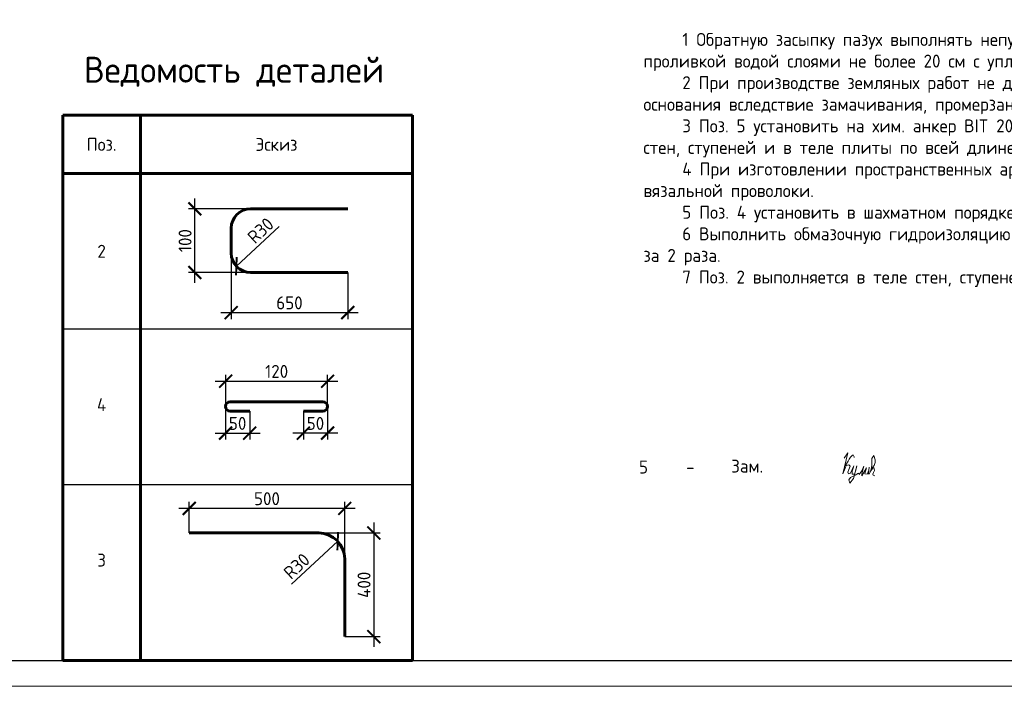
# Model space of a CAD drawing. Header units: millimetres. Extents: x 130535 to 1380046, y -231620 to 121434.
# Tile 83 of 135: x 697269 to 716275, y -7790 to 5074. Entities that reach past the tile are written whole.
import ezdxf

# ---------------------------------------------------------------- set-up
doc = ezdxf.new("R2010")
doc.units = ezdxf.units.MM
doc.layers.get('DEFPOINTS').update_dxf_attribs({"lineweight": 0})
for name, color, linetype, lineweight in [('Выноски', 7, 'Continuous', 20), ('Основная 0.60', 7, 'Continuous', 60), ('РАЗМЕРЫ', 7, 'Continuous', 9), ('Текст', 7, 'Continuous', 25), ('Текст 0.25', 7, 'Continuous', 25), ('ТОНКИЕ', 7, 'Continuous', 9)]:
    doc.layers.add(name, color=color, linetype=linetype, lineweight=lineweight)
doc.layers.add('ТОЛСТЫЕ_ОСНОВНЫЕ', color=7, linetype='Continuous')
doc.styles.add('GOST-2.304_Type-B', font='GOST_Common.ttf')
doc.dimstyles.new('СПДС', dxfattribs={"dimscale": 100, "dimtxt": 2.5, "dimasz": 2.5, "dimexe": 1.25, "dimexo": 0, "dimtad": 1, "dimdec": 0, "dimtxsty": 'GOST-2.304_Type-B', "dimblk": 'ARCHTICK', "dimcen": 2.5, "dimdle": 2, "dimadec": 0, "dimazin": 2, "dimtfac": 0.75, "dimtdec": 0, "dimtmove": 1, "dimatfit": 3, "dimfxl": 1, "dimtolj": 1, "dimarcsym": 1})

# ---------------------------------------------------------------- blocks, each defined once
blk = doc.blocks.new('*U1413')
at = {"layer": 'ТОЛСТЫЕ_ОСНОВНЫЕ'}
blk.add_lwpolyline([(20, 5), (589, 5), (589, 415), (20, 415)], close=True, dxfattribs=at)
at = {"layer": 'ТОНКИЕ'}
blk.add_lwpolyline([(0, 0), (594, 0), (594, 420), (0, 420)], close=True, dxfattribs=at)
blk = doc.blocks.new('*U1414')
at = {"layer": 'ТОЛСТЫЕ_ОСНОВНЫЕ'}
blk.add_lwpolyline([(20, 5), (589, 5), (589, 415), (20, 415)], close=True, dxfattribs=at)
at = {"layer": 'ТОНКИЕ'}
blk.add_lwpolyline([(0, 0), (594, 0), (594, 420), (0, 420)], close=True, dxfattribs=at)
blk = doc.blocks.new('_ArchTick')
at = {"color": 0, "linetype": 'ByBlock', "const_width": 0.15}
blk.add_lwpolyline([(-0.5, -0.5), (0.5, 0.5)], dxfattribs=at)
blk = doc.blocks.new('*D474')
at = {"layer": 'DEFPOINTS', "color": 0, "linetype": 'Continuous', "lineweight": 0, "transparency": 16777216}
for p in [(700649, 1424), (701726, 1424), (701726, 195)]:
    blk.add_point(p, dxfattribs=at)
at = {"layer": 'РАЗМЕРЫ', "color": 0, "linetype": 'Continuous', "lineweight": -2, "transparency": 16777216}
for p, q in [((700649, -5), (700649, 1624)), ((701726, 1424), (700524, 1424)), ((701726, 195), (700524, 195))]:
    blk.add_line(p, q, dxfattribs=at)
at = {"layer": 'РАЗМЕРЫ', "color": 0, "linetype": 'Continuous', "lineweight": -2, "transparency": 16777216, "xscale": 250, "yscale": 250, "zscale": 250}
for p, rotation in [((700649, 1424), 90), ((700649, 195), 270)]:
    blk.add_blockref('_ArchTick', p, dxfattribs=dict(at, rotation=rotation))
at = {"layer": 'РАЗМЕРЫ', "color": 0, "linetype": 'Continuous', "lineweight": 0, "transparency": 16777216, "insert": (700461, 810), "char_height": 250, "attachment_point": 5, "rotation": 90, "style": 'GOST-2.304_Type-B'}
blk.add_mtext('\\A1;100', dxfattribs=at)
blk = doc.blocks.new('*D475')
at = {"layer": 'DEFPOINTS', "color": 0, "linetype": 'Continuous', "lineweight": 0, "transparency": 16777216}
for p in [(701351, 570), (703601, 195), (703601, -579)]:
    blk.add_point(p, dxfattribs=at)
at = {"layer": 'РАЗМЕРЫ', "color": 0, "linetype": 'Continuous', "lineweight": -2, "transparency": 16777216}
for p, q in [((701351, 570), (701351, -704)), ((703601, 195), (703601, -704)), ((701151, -579), (703801, -579))]:
    blk.add_line(p, q, dxfattribs=at)
at = {"layer": 'РАЗМЕРЫ', "color": 0, "linetype": 'Continuous', "lineweight": -2, "transparency": 16777216, "xscale": 250, "yscale": 250, "zscale": 250, "rotation": 180}
blk.add_blockref('_ArchTick', (701351, -579), dxfattribs=at)
at = {"layer": 'РАЗМЕРЫ', "color": 0, "linetype": 'Continuous', "lineweight": -2, "transparency": 16777216, "xscale": 250, "yscale": 250, "zscale": 250}
blk.add_blockref('_ArchTick', (703601, -579), dxfattribs=at)
at = {"layer": 'РАЗМЕРЫ', "color": 0, "linetype": 'Continuous', "lineweight": 0, "transparency": 16777216, "insert": (702476, -391), "char_height": 250, "attachment_point": 5, "style": 'GOST-2.304_Type-B'}
blk.add_mtext('\\A1;650', dxfattribs=at)
blk = doc.blocks.new('*D476')
at = {"layer": 'DEFPOINTS', "color": 0, "linetype": 'Continuous', "lineweight": 0, "transparency": 16777216}
for p in [(701726, 570), (701451, 315)]:
    blk.add_point(p, dxfattribs=at)
at = {"layer": 'РАЗМЕРЫ', "color": 0, "linetype": 'Continuous', "lineweight": -2, "transparency": 16777216}
blk.add_line((702276, 1080), (701451, 315), dxfattribs=at)
at = {"layer": 'РАЗМЕРЫ', "color": 0, "linetype": 'Continuous', "lineweight": -2, "transparency": 16777216, "xscale": 250, "yscale": 250, "zscale": 250, "rotation": 222.8482016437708}
blk.add_blockref('_ArchTick', (701451, 315), dxfattribs=at)
at = {"layer": 'РАЗМЕРЫ', "color": 0, "linetype": 'Continuous', "lineweight": 0, "transparency": 16777216, "insert": (701919, 1005), "char_height": 250, "attachment_point": 5, "rotation": 42.8482, "style": 'GOST-2.304_Type-B'}
blk.add_mtext('\\A1;R30', dxfattribs=at)
blk = doc.blocks.new('*D477')
at = {"layer": 'DEFPOINTS', "color": 0, "linetype": 'Continuous', "lineweight": 0, "transparency": 16777216}
for p in [(703211, -2390), (702744, -2482), (702744, -2905)]:
    blk.add_point(p, dxfattribs=at)
at = {"layer": 'РАЗМЕРЫ', "color": 0, "linetype": 'Continuous', "lineweight": -2, "transparency": 16777216}
for p, q in [((703211, -2390), (703211, -3030)), ((702744, -2482), (702744, -3030)), ((703411, -2905), (702544, -2905))]:
    blk.add_line(p, q, dxfattribs=at)
at = {"layer": 'РАЗМЕРЫ', "color": 0, "linetype": 'Continuous', "lineweight": -2, "transparency": 16777216, "xscale": 250, "yscale": 250, "zscale": 250, "rotation": 180}
blk.add_blockref('_ArchTick', (702744, -2905), dxfattribs=at)
at = {"layer": 'РАЗМЕРЫ', "color": 0, "linetype": 'Continuous', "lineweight": -2, "transparency": 16777216, "xscale": 250, "yscale": 250, "zscale": 250}
blk.add_blockref('_ArchTick', (703211, -2905), dxfattribs=at)
at = {"layer": 'РАЗМЕРЫ', "color": 0, "linetype": 'Continuous', "lineweight": 0, "transparency": 16777216, "insert": (702978, -2717), "char_height": 250, "attachment_point": 5, "style": 'GOST-2.304_Type-B'}
blk.add_mtext('\\A1;50', dxfattribs=at)
blk = doc.blocks.new('*D478')
at = {"layer": 'DEFPOINTS', "color": 0, "linetype": 'Continuous', "lineweight": 0, "transparency": 16777216}
for p in [(701242, -2390), (701709, -2482), (701709, -2905)]:
    blk.add_point(p, dxfattribs=at)
at = {"layer": 'РАЗМЕРЫ', "color": 0, "linetype": 'Continuous', "lineweight": -2, "transparency": 16777216}
for p, q in [((701242, -2390), (701242, -3030)), ((701709, -2482), (701709, -3030)), ((701042, -2905), (701909, -2905))]:
    blk.add_line(p, q, dxfattribs=at)
at = {"layer": 'РАЗМЕРЫ', "color": 0, "linetype": 'Continuous', "lineweight": -2, "transparency": 16777216, "xscale": 250, "yscale": 250, "zscale": 250, "rotation": 180}
blk.add_blockref('_ArchTick', (701242, -2905), dxfattribs=at)
at = {"layer": 'РАЗМЕРЫ', "color": 0, "linetype": 'Continuous', "lineweight": -2, "transparency": 16777216, "xscale": 250, "yscale": 250, "zscale": 250}
blk.add_blockref('_ArchTick', (701709, -2905), dxfattribs=at)
at = {"layer": 'РАЗМЕРЫ', "color": 0, "linetype": 'Continuous', "lineweight": 0, "transparency": 16777216, "insert": (701476, -2717), "char_height": 250, "attachment_point": 5, "style": 'GOST-2.304_Type-B'}
blk.add_mtext('\\A1;50', dxfattribs=at)
blk = doc.blocks.new('*D479')
at = {"layer": 'DEFPOINTS', "color": 0, "linetype": 'Continuous', "lineweight": 0, "transparency": 16777216}
for p in [(703211, -1902), (701245, -2370), (703211, -2391)]:
    blk.add_point(p, dxfattribs=at)
at = {"layer": 'РАЗМЕРЫ', "color": 0, "linetype": 'Continuous', "lineweight": -2, "transparency": 16777216}
for p, q in [((701245, -2370), (701245, -1777)), ((703211, -2391), (703211, -1777)), ((701045, -1902), (703411, -1902))]:
    blk.add_line(p, q, dxfattribs=at)
at = {"layer": 'РАЗМЕРЫ', "color": 0, "linetype": 'Continuous', "lineweight": -2, "transparency": 16777216, "xscale": 250, "yscale": 250, "zscale": 250, "rotation": 180}
blk.add_blockref('_ArchTick', (701245, -1902), dxfattribs=at)
at = {"layer": 'РАЗМЕРЫ', "color": 0, "linetype": 'Continuous', "lineweight": -2, "transparency": 16777216, "xscale": 250, "yscale": 250, "zscale": 250}
blk.add_blockref('_ArchTick', (703211, -1902), dxfattribs=at)
at = {"layer": 'РАЗМЕРЫ', "color": 0, "linetype": 'Continuous', "lineweight": 0, "transparency": 16777216, "insert": (702228, -1714), "char_height": 250, "attachment_point": 5, "style": 'GOST-2.304_Type-B'}
blk.add_mtext('\\A1;120', dxfattribs=at)
blk = doc.blocks.new('*D480')
at = {"layer": 'DEFPOINTS', "color": 0, "linetype": 'Continuous', "lineweight": 0, "transparency": 16777216}
for p in [(703042, -4831), (703542, -6831), (704104, -6831)]:
    blk.add_point(p, dxfattribs=at)
at = {"layer": 'РАЗМЕРЫ', "color": 0, "linetype": 'Continuous', "lineweight": -2, "transparency": 16777216}
for p, q in [((704104, -4631), (704104, -7031)), ((703042, -4831), (704229, -4831)), ((703542, -6831), (704229, -6831))]:
    blk.add_line(p, q, dxfattribs=at)
at = {"layer": 'РАЗМЕРЫ', "color": 0, "linetype": 'Continuous', "lineweight": -2, "transparency": 16777216, "xscale": 250, "yscale": 250, "zscale": 250}
for p, rotation in [((704104, -4831), 90), ((704104, -6831), 270)]:
    blk.add_blockref('_ArchTick', p, dxfattribs=dict(at, rotation=rotation))
at = {"layer": 'РАЗМЕРЫ', "color": 0, "linetype": 'Continuous', "lineweight": 0, "transparency": 16777216, "insert": (703916, -5831), "char_height": 250, "attachment_point": 5, "rotation": 90, "style": 'GOST-2.304_Type-B'}
blk.add_mtext('\\A1;400', dxfattribs=at)
blk = doc.blocks.new('*D481')
at = {"layer": 'DEFPOINTS', "color": 0, "linetype": 'Continuous', "lineweight": 0, "transparency": 16777216}
for p in [(700542, -4357), (700542, -4831), (703542, -5331)]:
    blk.add_point(p, dxfattribs=at)
at = {"layer": 'РАЗМЕРЫ', "color": 0, "linetype": 'Continuous', "lineweight": -2, "transparency": 16777216}
for p, q in [((703742, -4357), (700342, -4357)), ((700542, -4831), (700542, -4232)), ((703542, -5331), (703542, -4232))]:
    blk.add_line(p, q, dxfattribs=at)
at = {"layer": 'РАЗМЕРЫ', "color": 0, "linetype": 'Continuous', "lineweight": -2, "transparency": 16777216, "xscale": 250, "yscale": 250, "zscale": 250, "rotation": 180}
blk.add_blockref('_ArchTick', (700542, -4357), dxfattribs=at)
at = {"layer": 'РАЗМЕРЫ', "color": 0, "linetype": 'Continuous', "lineweight": -2, "transparency": 16777216, "xscale": 250, "yscale": 250, "zscale": 250}
blk.add_blockref('_ArchTick', (703542, -4357), dxfattribs=at)
at = {"layer": 'РАЗМЕРЫ', "color": 0, "linetype": 'Continuous', "lineweight": 0, "transparency": 16777216, "insert": (702042, -4170), "char_height": 250, "attachment_point": 5, "style": 'GOST-2.304_Type-B'}
blk.add_mtext('\\A1;500', dxfattribs=at)
blk = doc.blocks.new('*D482')
at = {"layer": 'DEFPOINTS', "color": 0, "linetype": 'Continuous', "lineweight": 0, "transparency": 16777216}
for p in [(703408, -4991), (703042, -5331)]:
    blk.add_point(p, dxfattribs=at)
at = {"layer": 'РАЗМЕРЫ', "color": 0, "linetype": 'Continuous', "lineweight": -2, "transparency": 16777216}
blk.add_line((702514, -5821), (703408, -4991), dxfattribs=at)
at = {"layer": 'РАЗМЕРЫ', "color": 0, "linetype": 'Continuous', "lineweight": -2, "transparency": 16777216, "xscale": 250, "yscale": 250, "zscale": 250, "rotation": 42.84820164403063}
blk.add_blockref('_ArchTick', (703408, -4991), dxfattribs=at)
at = {"layer": 'РАЗМЕРЫ', "color": 0, "linetype": 'Continuous', "lineweight": 0, "transparency": 16777216, "insert": (702616, -5471), "char_height": 250, "attachment_point": 5, "rotation": 42.8482, "style": 'GOST-2.304_Type-B'}
blk.add_mtext('\\A1;R30', dxfattribs=at)
blk = doc.blocks.new('11')
at = {"layer": 'Выноски'}
for p, q in [((47944, 66700), (47962, 66737)), ((47962, 66737), (47989, 66781)), ((47989, 66781), (48016, 66806)), ((48016, 66806), (48038, 66823)), ((48038, 66823), (48060, 66786)), ((48060, 66786), (48058, 66769)), ((47885, 66608), (47944, 66700))]:
    blk.add_line(p, q, dxfattribs=at)
blk.add_lwpolyline([(47863, 66761), (47937, 66865), (47843, 66458), (47885, 66564), (47905, 66616), (47954, 66628), (47979, 66606), (47957, 66539), (47937, 66487), (47947, 66458), (47991, 66470), (48051, 66611), (48041, 66569), (48023, 66505), (48023, 66448), (48065, 66448), (48090, 66529), (48110, 66608), (48043, 66369), (47972, 66275), (47954, 66344), (47991, 66389), (48078, 66431), (48142, 66470), (48154, 66441), (48204, 66512), (48246, 66606), (48209, 66455), (48204, 66418), (48295, 66574), (48265, 66463), (48265, 66455), (48312, 66453), (48342, 66529), (48347, 66584), (48337, 66465), (48349, 66453), (48401, 66569), (48443, 66616), (48461, 66678), (48466, 66727), (48436, 66811), (48399, 66754), (48399, 66618), (48389, 66549), (48374, 66507), (48416, 66564), (48441, 66576), (48451, 66524), (48433, 66482), (48419, 66453), (48424, 66428), (48458, 66421)], dxfattribs=at)

msp = doc.modelspace()

# ---------------------------------------------------------------- linework, layer by layer
at = {"layer": 'Основная 0.60', "linetype": 'Continuous', "lineweight": 60}
for p, q in [((698099.9, 3229.9), (704849.9, 3229.9)), ((698099.9, 3229.9), (698099.9, -7290.1)), ((699599.9, 3229.9), (699599.9, -7290.1)), ((704849.9, 3229.9), (704849.9, -7290.1)), ((698099.9, 2104.9), (704849.9, 2104.9)), ((698099.9, -7290.1), (704849.9, -7290.1))]:
    msp.add_line(p, q, dxfattribs=at)
at = {"layer": 'Основная 0.60'}
for p, q in [((701726.1, 1424.3), (703601.1, 1424.3)), ((701351.1, 1049.3), (701351.1, 569.8)), ((701726.1, 194.8), (703601.1, 194.8)), ((701334.2, -2298.1), (703119.2, -2298.1)), ((701334.2, -2481.7), (701709.2, -2481.7)), ((703119.2, -2481.7), (702744.2, -2481.7)), ((703041.8, -4831.1), (700541.8, -4831.1)), ((703541.8, -6831.1), (703541.8, -5331.1))]:
    msp.add_line(p, q, dxfattribs=at)
at = {"layer": 'Основная 0.60', "linetype": 'Continuous', "lineweight": -3}
for p, q in [((698099.9, -895.1), (704849.9, -895.1)), ((698099.9, -895.1), (704849.9, -895.1)), ((698099.9, -3895.1), (704849.9, -3895.1))]:
    msp.add_line(p, q, dxfattribs=at)
at = {"layer": 'Основная 0.60'}
for centre, radius, start, end in [((701726.1, 1049.3), 375, 90, 180), ((701726.1, 569.8), 375, 180, 270), ((701334.2, -2389.9), 91.8, 90, 270), ((703119.2, -2389.9), 91.8, 270, 90), ((703041.8, -5331.1), 500, 0, 90)]:
    msp.add_arc(centre, radius, start, end, dxfattribs=at)

# ---------------------------------------------------------------- block references
at = {"xscale": 100, "yscale": 100, "zscale": 100}
for name in ['*U1413', '*U1414']:
    msp.add_blockref(name, (668365, -7790.1), dxfattribs=at)
at = {"layer": 'Выноски'}
msp.add_blockref('11', (665317.9, -70146.6), dxfattribs=at)

# ---------------------------------------------------------------- texts
at = {"layer": 'Основная 0.60', "linetype": 'Continuous', "lineweight": -3, "attachment_point": 5, "style": 'GOST-2.304_Type-B'}
for s, insert, char_height, width in [('Ведомость деталей', (701404.9, 4068.3), 500, 6669.969), ('Поз.', (698849.9, 2667.4), 250, 1200), ('Эскиз', (702224.9, 2667.4), 250, 1200), ('2', (698849.9, 604.9), 250, 1200), ('4', (698849.9, -2354.9), 250, 1200), ('3', (698849.9, -5354.9), 250, 1200)]:
    msp.add_mtext(s, dxfattribs=dict(at, insert=insert, char_height=char_height, width=width))
at = {"layer": 'Текст', "color": 7, "style": 'GOST-2.304_Type-B'}
for s, p in [('Зам.', (711002.8, -3666.2)), ('5', (709223.9, -3684.2)), ('-', (710133.9, -3682.7))]:
    msp.add_text(s, height=250, dxfattribs=at).set_placement(p)
at = {"layer": 'Текст 0.25', "insert": (709308.8, 4816.9), "char_height": 250, "attachment_point": 1, "style": 'GOST-2.304_Type-B'}
msp.add_mtext_dynamic_manual_height_columns('\\pxi3;1 Обратную засыпку пазух выполнять непучинистым, ненабухающим грунтом без органических включений с проливкой водой слоями не более 20 см с уплотнением грунта до коэффициента уплотнения 0,95.\\P2 При производстве земляных работ не допускать ухудшения свойств грунтов и качества подготовленного основания вследствие замачивания, промерзания, размыва, повреждения механизмами и транспортом.\\P3 Поз. 5 установить на хим. анкер BIT 200 (EASY FIX DIT-200) или аналог. Анкеровка выполняется в теле стен, ступеней и в теле плиты по всей длине с шагом 400 мм.\\P4 При изготовлении пространственных арматурных каркасов соединение стержней выполнять при помощи вязальной проволоки. \\P5 Поз. 4 установить в шахматном порядке.\\P6 Выполнить обмазочную гидроизоляцию всех поверхностей, соприкасающихся с грунтом, горячим битумом за 2 раза.\\P7 Поз. 2 выполняется в теле стен, ступеней и в теле плиты по всей длине с шагом 200 мм', width=17507.725, gutter_width=1250, heights=[0], dxfattribs=at)

# ---------------------------------------------------------------- dimensions: what is measured, and where the dimension line sits
at = {"layer": 'РАЗМЕРЫ', "color": 3, "linetype": 'Continuous', "lineweight": 0}
for base, p1, p2, angle, text, picture, middle in [((700648.5, 1424.3), (701726.1, 194.8), (701726.1, 1424.3), 90, '100', '*D474', (700461, 809.6)), ((702744.2, -2904.7), (703211.1, -2389.9), (702744.2, -2481.7), 180, '50', '*D477', (702977.6, -2717.2)), ((700541.8, -4357.5), (703541.8, -5331.1), (700541.8, -4831.1), 180, '500', '*D481', (702041.8, -4170)), ((704103.7, -6831.1), (703041.8, -4831.1), (703541.8, -6831.1), 270, '400', '*D480', (703916.2, -5831.1))]:
    dim = msp.add_linear_dim(base=base, p1=p1, p2=p2, angle=angle, text=text, dimstyle='СПДС', override={"dimlfac": 0.2}, dxfattribs=at)
    dim.commit()
    dim.dimension.update_dxf_attribs({"geometry": picture, "text_midpoint": middle})
for center, mpoint, picture, middle in [((701726.1, 569.8), (701451.2, 314.8), '*D476', (702046.9, 867.3)), ((703041.8, -5331.1), (703408.4, -4991), '*D482', (702743.2, -5608.1))]:
    dim = msp.add_radius_dim(center=center, mpoint=mpoint, text='R30', dimstyle='СПДС', override={"dimlfac": 0.2}, dxfattribs=at)
    dim.commit()
    dim.dimension.update_dxf_attribs({"geometry": picture, "text_midpoint": middle, "dimtype": 164})
for base, p1, p2, text, picture, middle in [((703601.1, -578.6), (701351.1, 569.8), (703601.1, 194.8), '650', '*D475', (702476.1, -391.1)), ((703211.1, -1901.9), (701244.5, -2369.9), (703211.1, -2390.9), '120', '*D479', (702227.8, -1714.4)), ((701709.2, -2904.7), (701242.3, -2389.9), (701709.2, -2481.7), '50', '*D478', (701475.7, -2717.2))]:
    dim = msp.add_linear_dim(base=base, p1=p1, p2=p2, text=text, dimstyle='СПДС', override={"dimlfac": 0.2}, dxfattribs=at)
    dim.commit()
    dim.dimension.update_dxf_attribs({"geometry": picture, "text_midpoint": middle})

doc.saveas('drawing.dxf')
